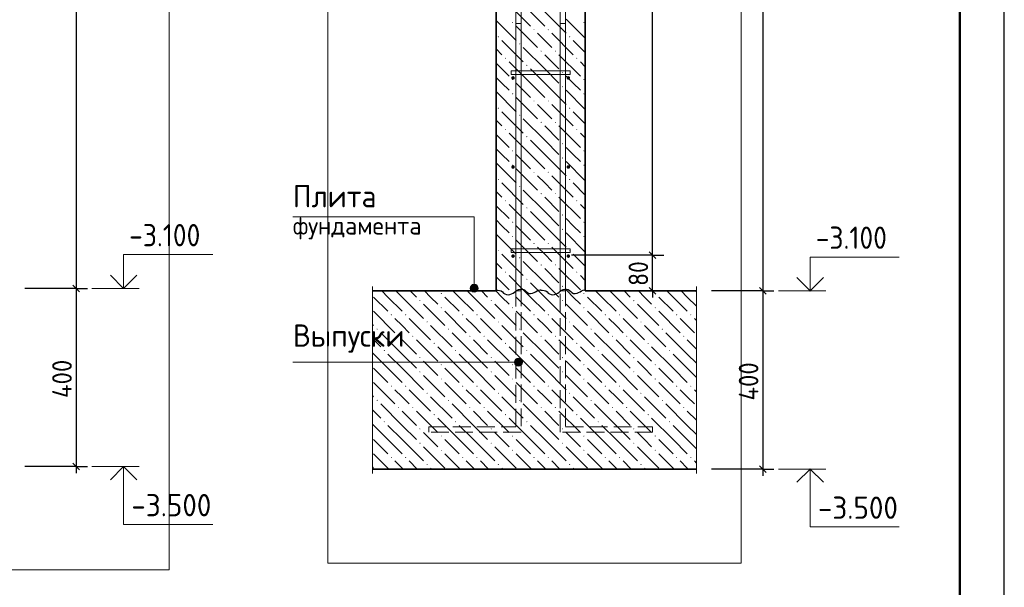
# Model space of a CAD drawing. Header units: millimetres. Extents: x 0 to 50400, y 0 to 35640.
# Tile 16 of 20: x 37143 to 50400, y 9558 to 17202. Entities that reach past the tile are written whole.
import ezdxf

# ---------------------------------------------------------------- set-up
doc = ezdxf.new("R2010")
doc.units = ezdxf.units.MM
doc.linetypes.add('______2', pattern=[324, 240, -84])
for name, color, linetype, lineweight in [('Standard', 7, 'Continuous', 25), ('Выпуски арматуры Г-обр.', 52, 'Continuous', 25), ('ЖБ Плита Фундамента верхний уровень', 7, 'Continuous', 35), ('ЖБ Стена верхний уровень', 7, 'Continuous', 35), ('Позиционная метка диаметр_ шаг', 7, 'Continuous', 13), ('Позиционная метка линия выноска', 7, 'Continuous', 13), ('Примечания', 7, 'Continuous', 13)]:
    doc.layers.add(name, color=color, linetype=linetype, lineweight=lineweight)
doc.layers.add('Размерная выноска', color=7, linetype='Continuous')
for name, color, linetype, true_color in [('Стена фоновая арматура У1', 7, '______2', 0xa0a0a0), ('Стена фоновая арматура Х1', 7, '______2', 0xa0a0a0), ('Стена фоновая затяжка С-обр.', 7, '______2', 0xa0a0a0)]:
    doc.layers.add(name, color=color, linetype=linetype, true_color=true_color)
doc.styles.add('ISOCPEUR', font='txt')

msp = doc.modelspace()

# ---------------------------------------------------------------- hatches: boundary and pattern name
at = {"layer": 'ЖБ Плита Фундамента верхний уровень', "linetype": 'Continuous', "lineweight": 18, "transparency": 33554687}
for points in [[(42812, 13515), (42820, 13523), (42828, 13515), (42820, 13507)], [(43772, 13515), (43780, 13523), (43788, 13515), (43780, 13507)], [(44732, 13515), (44740, 13523), (44748, 13515), (44740, 13507)], [(45692, 13515), (45700, 13523), (45708, 13515), (45700, 13507)], [(42524, 13419), (42532, 13427), (42540, 13419), (42532, 13411)], [(43484, 13419), (43492, 13427), (43500, 13419), (43492, 13411)], [(44444, 13419), (44452, 13427), (44460, 13419), (44452, 13411)], [(45404, 13419), (45412, 13427), (45420, 13419), (45412, 13411)], [(42812, 13323), (42820, 13331), (42828, 13323), (42820, 13315)], [(43772, 13323), (43780, 13331), (43788, 13323), (43780, 13315)], [(44732, 13323), (44740, 13331), (44748, 13323), (44740, 13315)], [(45692, 13323), (45700, 13331), (45708, 13323), (45700, 13315)], [(42140, 13227), (42148, 13235), (42156, 13227), (42148, 13219)], [(42332, 13227), (42340, 13235), (42348, 13227), (42340, 13219)], [(42620, 13131), (42628, 13139), (42636, 13131), (42628, 13123)], [(43100, 13227), (43108, 13235), (43116, 13227), (43108, 13219)], [(43292, 13227), (43300, 13235), (43308, 13227), (43300, 13219)], [(43580, 13131), (43588, 13139), (43596, 13131), (43588, 13123)], [(44060, 13227), (44068, 13235), (44076, 13227), (44068, 13219)], [(44252, 13227), (44260, 13235), (44268, 13227), (44260, 13219)], [(44540, 13131), (44548, 13139), (44556, 13131), (44548, 13123)], [(45020, 13227), (45028, 13235), (45036, 13227), (45028, 13219)], [(45212, 13227), (45220, 13235), (45228, 13227), (45220, 13219)], [(45500, 13131), (45508, 13139), (45516, 13131), (45508, 13123)], [(45980, 13227), (45988, 13235), (45996, 13227), (45988, 13219)], [(46172, 13227), (46180, 13235), (46188, 13227), (46180, 13219)], [(41948, 13035), (41956, 13043), (41964, 13035), (41956, 13027)], [(42908, 13035), (42916, 13043), (42924, 13035), (42916, 13027)], [(43868, 13035), (43876, 13043), (43884, 13035), (43876, 13027)], [(44828, 13035), (44836, 13043), (44844, 13035), (44836, 13027)], [(45788, 13035), (45796, 13043), (45804, 13035), (45796, 13027)], [(42236, 12939), (42244, 12947), (42252, 12939), (42244, 12931)], [(42428, 12939), (42436, 12947), (42444, 12939), (42436, 12931)], [(43196, 12939), (43204, 12947), (43212, 12939), (43204, 12931)], [(43388, 12939), (43396, 12947), (43404, 12939), (43396, 12931)], [(44156, 12939), (44164, 12947), (44172, 12939), (44164, 12931)], [(44348, 12939), (44356, 12947), (44364, 12939), (44356, 12931)], [(45116, 12939), (45124, 12947), (45132, 12939), (45124, 12931)], [(45308, 12939), (45316, 12947), (45324, 12939), (45316, 12931)], [(46076, 12939), (46084, 12947), (46092, 12939), (46084, 12931)], [(42044, 12747), (42052, 12755), (42060, 12747), (42052, 12739)], [(42716, 12843), (42724, 12851), (42732, 12843), (42724, 12835)], [(43004, 12747), (43012, 12755), (43020, 12747), (43012, 12739)], [(43676, 12843), (43684, 12851), (43692, 12843), (43684, 12835)], [(43964, 12747), (43972, 12755), (43980, 12747), (43972, 12739)], [(44636, 12843), (44644, 12851), (44652, 12843), (44644, 12835)], [(44924, 12747), (44932, 12755), (44940, 12747), (44932, 12739)], [(45596, 12843), (45604, 12851), (45612, 12843), (45604, 12835)], [(45884, 12747), (45892, 12755), (45900, 12747), (45892, 12739)], [(42524, 12651), (42532, 12659), (42540, 12651), (42532, 12643)], [(43484, 12651), (43492, 12659), (43500, 12651), (43492, 12643)], [(44444, 12651), (44452, 12659), (44460, 12651), (44452, 12643)], [(45404, 12651), (45412, 12659), (45420, 12651), (45412, 12643)], [(42524, 12459), (42532, 12467), (42540, 12459), (42532, 12451)], [(42812, 12555), (42820, 12563), (42828, 12555), (42820, 12547)], [(43484, 12459), (43492, 12467), (43500, 12459), (43492, 12451)], [(43772, 12555), (43780, 12563), (43788, 12555), (43780, 12547)], [(44444, 12459), (44452, 12467), (44460, 12459), (44452, 12451)], [(44732, 12555), (44740, 12563), (44748, 12555), (44740, 12547)], [(45404, 12459), (45412, 12467), (45420, 12459), (45412, 12451)], [(45692, 12555), (45700, 12563), (45708, 12555), (45700, 12547)], [(42812, 12363), (42820, 12371), (42828, 12363), (42820, 12355)], [(43772, 12363), (43780, 12371), (43788, 12363), (43780, 12355)], [(44732, 12363), (44740, 12371), (44748, 12363), (44740, 12355)], [(45692, 12363), (45700, 12371), (45708, 12363), (45700, 12355)], [(42140, 12267), (42148, 12275), (42156, 12267), (42148, 12259)], [(42332, 12267), (42340, 12275), (42348, 12267), (42340, 12259)], [(43100, 12267), (43108, 12275), (43116, 12267), (43108, 12259)], [(43292, 12267), (43300, 12275), (43308, 12267), (43300, 12259)], [(44060, 12267), (44068, 12275), (44076, 12267), (44068, 12259)], [(44252, 12267), (44260, 12275), (44268, 12267), (44260, 12259)], [(45020, 12267), (45028, 12275), (45036, 12267), (45028, 12259)], [(45212, 12267), (45220, 12275), (45228, 12267), (45220, 12259)], [(45980, 12267), (45988, 12275), (45996, 12267), (45988, 12259)], [(46172, 12267), (46180, 12275), (46188, 12267), (46180, 12259)], [(41948, 12075), (41956, 12083), (41964, 12075), (41956, 12067)], [(42620, 12171), (42628, 12179), (42636, 12171), (42628, 12163)], [(42908, 12075), (42916, 12083), (42924, 12075), (42916, 12067)], [(43580, 12171), (43588, 12179), (43596, 12171), (43588, 12163)], [(43868, 12075), (43876, 12083), (43884, 12075), (43876, 12067)], [(44540, 12171), (44548, 12179), (44556, 12171), (44548, 12163)], [(44828, 12075), (44836, 12083), (44844, 12075), (44836, 12067)], [(45500, 12171), (45508, 12179), (45516, 12171), (45508, 12163)], [(45788, 12075), (45796, 12083), (45804, 12075), (45796, 12067)], [(42236, 11979), (42244, 11987), (42252, 11979), (42244, 11971)], [(42428, 11979), (42436, 11987), (42444, 11979), (42436, 11971)], [(43196, 11979), (43204, 11987), (43212, 11979), (43204, 11971)], [(43388, 11979), (43396, 11987), (43404, 11979), (43396, 11971)], [(44156, 11979), (44164, 11987), (44172, 11979), (44164, 11971)], [(44348, 11979), (44356, 11987), (44364, 11979), (44356, 11971)], [(45116, 11979), (45124, 11987), (45132, 11979), (45124, 11971)], [(45308, 11979), (45316, 11987), (45324, 11979), (45316, 11971)], [(46076, 11979), (46084, 11987), (46092, 11979), (46084, 11971)], [(42716, 11883), (42724, 11891), (42732, 11883), (42724, 11875)], [(43676, 11883), (43684, 11891), (43692, 11883), (43684, 11875)], [(44636, 11883), (44644, 11891), (44652, 11883), (44644, 11875)], [(45596, 11883), (45604, 11891), (45612, 11883), (45604, 11875)], [(42044, 11787), (42052, 11795), (42060, 11787), (42052, 11779)], [(42524, 11691), (42532, 11699), (42540, 11691), (42532, 11683)], [(43004, 11787), (43012, 11795), (43020, 11787), (43012, 11779)], [(43484, 11691), (43492, 11699), (43500, 11691), (43492, 11683)], [(43964, 11787), (43972, 11795), (43980, 11787), (43972, 11779)], [(44444, 11691), (44452, 11699), (44460, 11691), (44452, 11683)], [(44924, 11787), (44932, 11795), (44940, 11787), (44932, 11779)], [(45404, 11691), (45412, 11699), (45420, 11691), (45412, 11683)], [(45884, 11787), (45892, 11795), (45900, 11787), (45892, 11779)], [(42812, 11595), (42820, 11603), (42828, 11595), (42820, 11587)], [(43772, 11595), (43780, 11603), (43788, 11595), (43780, 11587)], [(44732, 11595), (44740, 11603), (44748, 11595), (44740, 11587)], [(45692, 11595), (45700, 11603), (45708, 11595), (45700, 11587)], [(42524, 11499), (42532, 11507), (42540, 11499), (42532, 11491)], [(42812, 11403), (42820, 11411), (42828, 11403), (42820, 11395)], [(43484, 11499), (43492, 11507), (43500, 11499), (43492, 11491)], [(43772, 11403), (43780, 11411), (43788, 11403), (43780, 11395)], [(44444, 11499), (44452, 11507), (44460, 11499), (44452, 11491)], [(44732, 11403), (44740, 11411), (44748, 11403), (44740, 11395)], [(45404, 11499), (45412, 11507), (45420, 11499), (45412, 11491)], [(45692, 11403), (45700, 11411), (45708, 11403), (45700, 11395)], [(42140, 11307), (42148, 11315), (42156, 11307), (42148, 11299)], [(42332, 11307), (42340, 11315), (42348, 11307), (42340, 11299)], [(43100, 11307), (43108, 11315), (43116, 11307), (43108, 11299)], [(43292, 11307), (43300, 11315), (43308, 11307), (43300, 11299)], [(44060, 11307), (44068, 11315), (44076, 11307), (44068, 11299)], [(44252, 11307), (44260, 11315), (44268, 11307), (44260, 11299)], [(45020, 11307), (45028, 11315), (45036, 11307), (45028, 11299)], [(45212, 11307), (45220, 11315), (45228, 11307), (45220, 11299)], [(45980, 11307), (45988, 11315), (45996, 11307), (45988, 11299)], [(46172, 11307), (46180, 11315), (46188, 11307), (46180, 11299)], [(42620, 11211), (42628, 11219), (42636, 11211), (42628, 11203)], [(43580, 11211), (43588, 11219), (43596, 11211), (43588, 11203)], [(44540, 11211), (44548, 11219), (44556, 11211), (44548, 11203)], [(45500, 11211), (45508, 11219), (45516, 11211), (45508, 11203)]]:
    msp.add_hatch(color=7, dxfattribs=at).paths.add_polyline_path(points, flags=16)
at = {"layer": 'ЖБ Стена верхний уровень', "linetype": 'Continuous', "lineweight": 18, "transparency": 33554687}
for points in [[(43772, 17163), (43780, 17171), (43788, 17163), (43780, 17155)], [(44732, 17163), (44740, 17171), (44748, 17163), (44740, 17155)], [(43580, 16971), (43588, 16979), (43596, 16971), (43588, 16963)], [(44060, 17067), (44068, 17075), (44076, 17067), (44068, 17059)], [(44252, 17067), (44260, 17075), (44268, 17067), (44260, 17059)], [(44540, 16971), (44548, 16979), (44556, 16971), (44548, 16963)], [(43868, 16875), (43876, 16883), (43884, 16875), (43876, 16867)], [(44156, 16779), (44164, 16787), (44172, 16779), (44164, 16771)], [(44348, 16779), (44356, 16787), (44364, 16779), (44356, 16771)], [(43676, 16683), (43684, 16691), (43692, 16683), (43684, 16675)], [(43964, 16587), (43972, 16595), (43980, 16587), (43972, 16579)], [(44636, 16683), (44644, 16691), (44652, 16683), (44644, 16675)], [(44444, 16491), (44452, 16499), (44460, 16491), (44452, 16483)], [(43772, 16395), (43780, 16403), (43788, 16395), (43780, 16387)], [(44444, 16299), (44452, 16307), (44460, 16299), (44452, 16291)], [(44732, 16395), (44740, 16403), (44748, 16395), (44740, 16387)], [(43772, 16203), (43780, 16211), (43788, 16203), (43780, 16195)], [(44732, 16203), (44740, 16211), (44748, 16203), (44740, 16195)], [(44060, 16107), (44068, 16115), (44076, 16107), (44068, 16099)], [(44252, 16107), (44260, 16115), (44268, 16107), (44260, 16099)], [(43580, 16011), (43588, 16019), (43596, 16011), (43588, 16003)], [(43868, 15915), (43876, 15923), (43884, 15915), (43876, 15907)], [(44540, 16011), (44548, 16019), (44556, 16011), (44548, 16003)], [(44156, 15819), (44164, 15827), (44172, 15819), (44164, 15811)], [(44348, 15819), (44356, 15827), (44364, 15819), (44356, 15811)], [(43676, 15723), (43684, 15731), (43692, 15723), (43684, 15715)], [(44636, 15723), (44644, 15731), (44652, 15723), (44644, 15715)], [(43964, 15627), (43972, 15635), (43980, 15627), (43972, 15619)], [(44444, 15531), (44452, 15539), (44460, 15531), (44452, 15523)], [(43772, 15435), (43780, 15443), (43788, 15435), (43780, 15427)], [(44732, 15435), (44740, 15443), (44748, 15435), (44740, 15427)], [(43772, 15243), (43780, 15251), (43788, 15243), (43780, 15235)], [(44444, 15339), (44452, 15347), (44460, 15339), (44452, 15331)], [(44732, 15243), (44740, 15251), (44748, 15243), (44740, 15235)], [(44060, 15147), (44068, 15155), (44076, 15147), (44068, 15139)], [(44252, 15147), (44260, 15155), (44268, 15147), (44260, 15139)], [(43580, 15051), (43588, 15059), (43596, 15051), (43588, 15043)], [(44540, 15051), (44548, 15059), (44556, 15051), (44548, 15043)], [(43868, 14955), (43876, 14963), (43884, 14955), (43876, 14947)], [(44156, 14859), (44164, 14867), (44172, 14859), (44164, 14851)], [(44348, 14859), (44356, 14867), (44364, 14859), (44356, 14851)], [(43676, 14763), (43684, 14771), (43692, 14763), (43684, 14755)], [(44636, 14763), (44644, 14771), (44652, 14763), (44644, 14755)], [(43964, 14667), (43972, 14675), (43980, 14667), (43972, 14659)], [(43772, 14475), (43780, 14483), (43788, 14475), (43780, 14467)], [(44444, 14571), (44452, 14579), (44460, 14571), (44452, 14563)], [(44732, 14475), (44740, 14483), (44748, 14475), (44740, 14467)], [(44444, 14379), (44452, 14387), (44460, 14379), (44452, 14371)], [(43772, 14283), (43780, 14291), (43788, 14283), (43780, 14275)], [(44060, 14187), (44068, 14195), (44076, 14187), (44068, 14179)], [(44252, 14187), (44260, 14195), (44268, 14187), (44260, 14179)], [(44732, 14283), (44740, 14291), (44748, 14283), (44740, 14275)], [(43580, 14091), (43588, 14099), (43596, 14091), (43588, 14083)], [(44540, 14091), (44548, 14099), (44556, 14091), (44548, 14083)], [(43868, 13995), (43876, 14003), (43884, 13995), (43876, 13987)], [(43676, 13803), (43684, 13811), (43692, 13803), (43684, 13795)], [(44156, 13899), (44164, 13907), (44172, 13899), (44164, 13891)], [(44348, 13899), (44356, 13907), (44364, 13899), (44356, 13891)], [(44636, 13803), (44644, 13811), (44652, 13803), (44644, 13795)], [(43964, 13707), (43972, 13715), (43980, 13707), (43972, 13699)], [(44444, 13611), (44452, 13619), (44460, 13611), (44452, 13603)]]:
    msp.add_hatch(color=7, dxfattribs=at).paths.add_polyline_path(points, flags=16)
at = {"layer": 'Позиционная метка линия выноска', "linetype": 'Continuous', "lineweight": 13, "transparency": 33554687}
for points in [[(43209, 13585), (43317, 13585), (43309, 13612)], [(43209, 13585), (43309, 13612), (43216, 13612)], [(43216, 13558), (43317, 13585), (43209, 13585)], [(43216, 13612), (43309, 13612), (43290, 13632)], [(43216, 13612), (43290, 13632), (43236, 13632)], [(43216, 13558), (43309, 13558), (43317, 13585)], [(43236, 13539), (43309, 13558), (43216, 13558)], [(43236, 13632), (43290, 13632), (43263, 13639)], [(43236, 13539), (43290, 13539), (43309, 13558)], [(43290, 13539), (43236, 13539), (43263, 13531)], [(43811, 12563), (43811, 12617), (43804, 12590)], [(43831, 12543), (43831, 12636), (43811, 12617)], [(43831, 12543), (43811, 12617), (43811, 12563)], [(43858, 12536), (43858, 12644), (43831, 12636)], [(43858, 12536), (43831, 12636), (43831, 12543)], [(43885, 12543), (43885, 12636), (43858, 12644)], [(43885, 12543), (43858, 12644), (43858, 12536)], [(43904, 12563), (43904, 12617), (43885, 12636)], [(43904, 12563), (43885, 12636), (43885, 12543)], [(43904, 12617), (43904, 12563), (43912, 12590)]]:
    msp.add_hatch(color=7, dxfattribs=at).paths.add_polyline_path(points)
at = {"layer": 'Стена фоновая арматура У1', "linetype": 'Continuous', "lineweight": 13, "transparency": 33554687}
for points in [[(43810, 16418), (43808, 16427), (43803, 16435), (43795, 16440), (43786, 16442), (43777, 16440), (43769, 16435), (43764, 16427), (43762, 16418), (43764, 16409), (43769, 16401), (43777, 16396), (43786, 16394), (43795, 16396), (43803, 16401), (43808, 16409)], [(44554, 16418), (44552, 16427), (44547, 16435), (44539, 16440), (44530, 16442), (44521, 16440), (44513, 16435), (44508, 16427), (44506, 16418), (44508, 16409), (44513, 16401), (44521, 16396), (44530, 16394), (44539, 16396), (44547, 16401), (44552, 16409)], [(43810, 15218), (43808, 15227), (43803, 15235), (43795, 15240), (43786, 15242), (43777, 15240), (43769, 15235), (43764, 15227), (43762, 15218), (43764, 15209), (43769, 15201), (43777, 15196), (43786, 15194), (43795, 15196), (43803, 15201), (43808, 15209)], [(44554, 15218), (44552, 15227), (44547, 15235), (44539, 15240), (44530, 15242), (44521, 15240), (44513, 15235), (44508, 15227), (44506, 15218), (44508, 15209), (44513, 15201), (44521, 15196), (44530, 15194), (44539, 15196), (44547, 15201), (44552, 15209)], [(43810, 14018), (43808, 14027), (43803, 14035), (43795, 14040), (43786, 14042), (43777, 14040), (43769, 14035), (43764, 14027), (43762, 14018), (43764, 14009), (43769, 14001), (43777, 13996), (43786, 13994), (43795, 13996), (43803, 14001), (43808, 14009)], [(44554, 14018), (44552, 14027), (44547, 14035), (44539, 14040), (44530, 14042), (44521, 14040), (44513, 14035), (44508, 14027), (44506, 14018), (44508, 14009), (44513, 14001), (44521, 13996), (44530, 13994), (44539, 13996), (44547, 14001), (44552, 14009)]]:
    msp.add_hatch(color=7, dxfattribs=at).paths.add_polyline_path(points)

# ---------------------------------------------------------------- linework, layer by layer
at = {"layer": 'Standard', "color": 7, "linetype": 'Continuous', "lineweight": -3, "transparency": 33554687}
for p, q in [((37905, 30024), (37905, 13584)), ((47149, 29990), (47149, 13550)), ((45665, 14030), (45665, 29630)), ((45665, 14030), (45515, 14030)), ((45665, 14030), (45815, 14030)), ((37905, 13584), (37755, 13584)), ((37905, 13584), (38055, 13584)), ((37905, 13584), (37905, 11184)), ((45665, 13550), (45515, 13550)), ((45665, 13550), (45815, 13550)), ((45665, 13550), (45665, 13550)), ((45665, 13550), (45665, 13460)), ((47149, 13550), (46999, 13550)), ((47149, 13550), (47299, 13550)), ((47149, 13550), (47149, 11150)), ((37905, 11184), (37213, 11184)), ((37905, 11184), (37755, 11184)), ((37905, 11184), (38055, 11184)), ((37905, 11184), (37905, 11094)), ((47149, 11150), (46456, 11150)), ((47149, 11150), (46999, 11150)), ((47149, 11150), (47299, 11150)), ((47149, 11150), (47149, 11060))]:
    msp.add_line(p, q, dxfattribs=at)
at = {"layer": 'Standard', "color": 7, "linetype": 'Continuous', "lineweight": 25, "transparency": 33554687}
for p, q in [((45710, 13985), (45620, 14075)), ((37860, 13629), (37950, 13539)), ((45710, 13505), (45620, 13595)), ((47104, 13595), (47194, 13505)), ((37860, 11229), (37950, 11139)), ((47104, 11195), (47194, 11105))]:
    msp.add_line(p, q, dxfattribs=at)
at = {"layer": 'Standard', "color": 7, "linetype": 'Continuous', "lineweight": 13, "transparency": 33554687}
for p, q in [((38115, 13584), (38751, 13584)), ((47359, 13550), (47995, 13550)), ((38115, 11184), (38751, 11184)), ((47359, 11150), (47995, 11150))]:
    msp.add_line(p, q, dxfattribs=at)
at = {"layer": 'Standard', "color": 7, "linetype": 'Continuous', "lineweight": 25, "transparency": 33554687}
msp.add_lwpolyline([(0, 0), (50400, 0), (50400, 35640), (0, 35640), (0, 0)], close=True, dxfattribs=at)
at = {"layer": 'Standard', "color": 7, "linetype": 'Continuous', "lineweight": 50, "transparency": 33554687}
msp.add_lwpolyline([(2400, 35040), (49800, 35040), (49800, 600), (2400, 600), (2400, 35040)], close=True, dxfattribs=at)
at = {"layer": 'Standard', "color": 254, "linetype": 'Continuous', "lineweight": 13, "true_color": 0xc4c4ff, "transparency": 33554687}
for points in [[(31648, 9792), (39156, 9792), (39156, 33399), (31648, 33399), (31648, 9792)], [(41292, 9881), (46856, 9881), (46856, 33399), (41292, 33399), (41292, 9881)]]:
    msp.add_lwpolyline(points, dxfattribs=at)
at = {"layer": 'Standard', "color": 7, "linetype": 'Continuous', "lineweight": 13, "transparency": 33554687}
for points in [[(38542, 13584), (38542, 14040), (39742, 14040)], [(47786, 13550), (47786, 14006), (48986, 14006)], [(38542, 11184), (38542, 10404), (39742, 10404)], [(47786, 11150), (47786, 10370), (48986, 10370)]]:
    msp.add_lwpolyline(points, dxfattribs=at)
at = {"layer": 'Standard', "color": 7, "linetype": 'Continuous', "lineweight": -3, "transparency": 33554687}
for points in [[(45665, 14030), (45645, 14030), (45645, 14030), (45645, 14030), (45645, 14030), (44573, 14030)], [(45665, 13550), (45665, 13703), (45665, 13703), (45665, 14030)], [(37905, 13584), (37885, 13584), (37885, 13584), (37213, 13584)], [(47149, 13550), (47128, 13550), (47128, 13550), (46456, 13550)]]:
    msp.add_lwpolyline(points, dxfattribs=at)
at = {"layer": 'Standard', "color": 7, "linetype": 'Continuous', "lineweight": 35, "transparency": 33554687}
for points in [[(38364, 13762), (38542, 13584), (38720, 13762)], [(47608, 13728), (47786, 13550), (47964, 13728)], [(38364, 11006), (38542, 11184), (38720, 11006)], [(47608, 10972), (47786, 11150), (47964, 10972)]]:
    msp.add_lwpolyline(points, dxfattribs=at)
at = {"layer": 'Выпуски арматуры Г-обр.', "color": 251, "linetype": '______2', "lineweight": 13, "true_color": 0x656565, "transparency": 33554687}
for points in [[(43894, 17150), (43894, 11648), (42652, 11648), (42652, 11720), (43822, 11720), (43822, 17150), (43894, 17150)], [(44494, 17150), (44494, 11720), (45664, 11720), (45664, 11648), (44422, 11648), (44422, 17150), (44494, 17150)]]:
    msp.add_lwpolyline(points, dxfattribs=at)
at = {"layer": 'ЖБ Плита Фундамента верхний уровень', "color": 7, "linetype": 'Continuous', "lineweight": 35, "transparency": 33554687}
for p, q in [((43558, 13550), (41892, 13550)), ((46256, 13550), (44758, 13550)), ((41892, 11150), (46256, 11150))]:
    msp.add_line(p, q, dxfattribs=at)
at = {"layer": 'ЖБ Плита Фундамента верхний уровень', "color": 252, "linetype": 'Continuous', "lineweight": 18, "true_color": 0x8f8f8f, "transparency": 33554687}
for p, q in [((42100, 13467), (42017, 13550)), ((42209, 13550), (42292, 13467)), ((42401, 13550), (42484, 13467)), ((42676, 13467), (42593, 13550)), ((43060, 13467), (42977, 13550)), ((43169, 13550), (43252, 13467)), ((43361, 13550), (43444, 13467)), ((43636, 13467), (43553, 13550)), ((44020, 13467), (43937, 13550)), ((44129, 13550), (44212, 13467)), ((44321, 13550), (44404, 13467)), ((44596, 13467), (44513, 13550)), ((44980, 13467), (44897, 13550)), ((45089, 13550), (45172, 13467)), ((45281, 13550), (45364, 13467)), ((45556, 13467), (45473, 13550)), ((45940, 13467), (45857, 13550)), ((46049, 13550), (46132, 13467)), ((46241, 13550), (46256, 13535)), ((41908, 13467), (42100, 13275)), ((42100, 13467), (42292, 13275)), ((42292, 13467), (42580, 13179)), ((42772, 13371), (42676, 13467)), ((42868, 13467), (43060, 13275)), ((43060, 13467), (43252, 13275)), ((43252, 13467), (43540, 13179)), ((43732, 13371), (43636, 13467)), ((43828, 13467), (44020, 13275)), ((44020, 13467), (44212, 13275)), ((44212, 13467), (44500, 13179)), ((44692, 13371), (44596, 13467)), ((44788, 13467), (44980, 13275)), ((44980, 13467), (45172, 13275)), ((45172, 13467), (45460, 13179)), ((45652, 13371), (45556, 13467)), ((45748, 13467), (45940, 13275)), ((45940, 13467), (46132, 13275)), ((46132, 13467), (46256, 13343)), ((41908, 13275), (42196, 12987)), ((42580, 13371), (42868, 13083)), ((42868, 13275), (43156, 12987)), ((43540, 13371), (43828, 13083)), ((43828, 13275), (44116, 12987)), ((44500, 13371), (44788, 13083)), ((44788, 13275), (45076, 12987)), ((45460, 13371), (45748, 13083)), ((45748, 13275), (46036, 12987)), ((42292, 13083), (42196, 13179)), ((42388, 13179), (42676, 12891)), ((43252, 13083), (43156, 13179)), ((43348, 13179), (43636, 12891)), ((44212, 13083), (44116, 13179)), ((44308, 13179), (44596, 12891)), ((45172, 13083), (45076, 13179)), ((45268, 13179), (45556, 12891)), ((46132, 13083), (46036, 13179)), ((46228, 13179), (46256, 13151)), ((41892, 13099), (41908, 13083)), ((42388, 12987), (42292, 13083)), ((42676, 13083), (42964, 12795)), ((43348, 12987), (43252, 13083)), ((43636, 13083), (43924, 12795)), ((44308, 12987), (44212, 13083)), ((44596, 13083), (44884, 12795)), ((45268, 12987), (45172, 13083)), ((45556, 13083), (45844, 12795)), ((46228, 12987), (46132, 13083)), ((41892, 12907), (42004, 12795)), ((42292, 12699), (42004, 12987)), ((42292, 12891), (42484, 12699)), ((42484, 12891), (42772, 12603)), ((43252, 12699), (42964, 12987)), ((43252, 12891), (43444, 12699)), ((43444, 12891), (43732, 12603)), ((44212, 12699), (43924, 12987)), ((44212, 12891), (44404, 12699)), ((44404, 12891), (44692, 12603)), ((45172, 12699), (44884, 12987)), ((45172, 12891), (45364, 12699)), ((45364, 12891), (45652, 12603)), ((46132, 12699), (45844, 12987)), ((46132, 12891), (46256, 12767)), ((43060, 12507), (42772, 12795)), ((44020, 12507), (43732, 12795)), ((44980, 12507), (44692, 12795)), ((45940, 12507), (45652, 12795)), ((42100, 12507), (41892, 12715)), ((42100, 12699), (42292, 12507)), ((42292, 12699), (42484, 12507)), ((42676, 12507), (42580, 12603)), ((43060, 12699), (43252, 12507)), ((43252, 12699), (43444, 12507)), ((43636, 12507), (43540, 12603)), ((44020, 12699), (44212, 12507)), ((44212, 12699), (44404, 12507)), ((44596, 12507), (44500, 12603)), ((44980, 12699), (45172, 12507)), ((45172, 12699), (45364, 12507)), ((45556, 12507), (45460, 12603)), ((45940, 12699), (46132, 12507)), ((46132, 12699), (46256, 12575)), ((41908, 12507), (42100, 12315)), ((42100, 12507), (42292, 12315)), ((42292, 12507), (42580, 12219)), ((42772, 12411), (42676, 12507)), ((42868, 12507), (43060, 12315)), ((43060, 12507), (43252, 12315)), ((43252, 12507), (43540, 12219)), ((43732, 12411), (43636, 12507)), ((43828, 12507), (44020, 12315)), ((44020, 12507), (44212, 12315)), ((44212, 12507), (44500, 12219)), ((44692, 12411), (44596, 12507)), ((44788, 12507), (44980, 12315)), ((44980, 12507), (45172, 12315)), ((45172, 12507), (45460, 12219)), ((45652, 12411), (45556, 12507)), ((45748, 12507), (45940, 12315)), ((45940, 12507), (46132, 12315)), ((46132, 12507), (46256, 12383)), ((42580, 12411), (42868, 12123)), ((43540, 12411), (43828, 12123)), ((44500, 12411), (44788, 12123)), ((45460, 12411), (45748, 12123)), ((41908, 12315), (42196, 12027)), ((42292, 12123), (42196, 12219)), ((42388, 12219), (42676, 11931)), ((42868, 12315), (43156, 12027)), ((43252, 12123), (43156, 12219)), ((43348, 12219), (43636, 11931)), ((43828, 12315), (44116, 12027)), ((44212, 12123), (44116, 12219)), ((44308, 12219), (44596, 11931)), ((44788, 12315), (45076, 12027)), ((45172, 12123), (45076, 12219)), ((45268, 12219), (45556, 11931)), ((45748, 12315), (46036, 12027)), ((46132, 12123), (46036, 12219)), ((46228, 12219), (46256, 12191)), ((41892, 12139), (41908, 12123)), ((42388, 12027), (42292, 12123)), ((42676, 12123), (42964, 11835)), ((43348, 12027), (43252, 12123)), ((43636, 12123), (43924, 11835)), ((44308, 12027), (44212, 12123)), ((44596, 12123), (44884, 11835)), ((45268, 12027), (45172, 12123)), ((45556, 12123), (45844, 11835)), ((46228, 12027), (46132, 12123)), ((41892, 11947), (42004, 11835)), ((42292, 11739), (42004, 12027)), ((42292, 11931), (42484, 11739)), ((42484, 11931), (42772, 11643)), ((43252, 11739), (42964, 12027)), ((43252, 11931), (43444, 11739)), ((43444, 11931), (43732, 11643)), ((44212, 11739), (43924, 12027)), ((44212, 11931), (44404, 11739)), ((44404, 11931), (44692, 11643)), ((45172, 11739), (44884, 12027)), ((45172, 11931), (45364, 11739)), ((45364, 11931), (45652, 11643)), ((46132, 11739), (45844, 12027)), ((46132, 11931), (46256, 11807)), ((43060, 11547), (42772, 11835)), ((44020, 11547), (43732, 11835)), ((44980, 11547), (44692, 11835)), ((45940, 11547), (45652, 11835)), ((42100, 11547), (41892, 11755)), ((42100, 11739), (42292, 11547)), ((42292, 11739), (42484, 11547)), ((43060, 11739), (43252, 11547)), ((43252, 11739), (43444, 11547)), ((44020, 11739), (44212, 11547)), ((44212, 11739), (44404, 11547)), ((44980, 11739), (45172, 11547)), ((45172, 11739), (45364, 11547)), ((45940, 11739), (46132, 11547)), ((46132, 11739), (46256, 11615)), ((41908, 11547), (42100, 11355)), ((42100, 11547), (42292, 11355)), ((42292, 11547), (42580, 11259)), ((42676, 11547), (42580, 11643)), ((42772, 11451), (42676, 11547)), ((42868, 11547), (43060, 11355)), ((43060, 11547), (43252, 11355)), ((43252, 11547), (43540, 11259)), ((43636, 11547), (43540, 11643)), ((43732, 11451), (43636, 11547)), ((43828, 11547), (44020, 11355)), ((44020, 11547), (44212, 11355)), ((44212, 11547), (44500, 11259)), ((44596, 11547), (44500, 11643)), ((44692, 11451), (44596, 11547)), ((44788, 11547), (44980, 11355)), ((44980, 11547), (45172, 11355)), ((45172, 11547), (45460, 11259)), ((45556, 11547), (45460, 11643)), ((45652, 11451), (45556, 11547)), ((45748, 11547), (45940, 11355)), ((45940, 11547), (46132, 11355)), ((46132, 11547), (46256, 11423)), ((42580, 11451), (42868, 11163)), ((43540, 11451), (43828, 11163)), ((44500, 11451), (44788, 11163)), ((45460, 11451), (45748, 11163)), ((41908, 11355), (42113, 11150)), ((42868, 11355), (43073, 11150)), ((43828, 11355), (44033, 11150)), ((44788, 11355), (44993, 11150)), ((45748, 11355), (45953, 11150)), ((41892, 11179), (41908, 11163)), ((42292, 11163), (42196, 11259)), ((42305, 11150), (42292, 11163)), ((42388, 11259), (42497, 11150)), ((42676, 11163), (42689, 11150)), ((43252, 11163), (43156, 11259)), ((43265, 11150), (43252, 11163)), ((43348, 11259), (43457, 11150)), ((43636, 11163), (43649, 11150)), ((44212, 11163), (44116, 11259)), ((44225, 11150), (44212, 11163)), ((44308, 11259), (44417, 11150)), ((44596, 11163), (44609, 11150)), ((45172, 11163), (45076, 11259)), ((45185, 11150), (45172, 11163)), ((45268, 11259), (45377, 11150)), ((45556, 11163), (45569, 11150)), ((46132, 11163), (46036, 11259)), ((46145, 11150), (46132, 11163)), ((46228, 11259), (46256, 11231))]:
    msp.add_line(p, q, dxfattribs=at)
at = {"layer": 'ЖБ Стена верхний уровень', "color": 7, "linetype": 'Continuous', "lineweight": 35, "transparency": 33554687}
for p, q in [((43558, 29990), (43558, 13550)), ((44758, 13550), (44758, 29990))]:
    msp.add_line(p, q, dxfattribs=at)
at = {"layer": 'ЖБ Стена верхний уровень', "color": 9, "linetype": 'Continuous', "lineweight": 18, "true_color": 0xc7c7c7, "transparency": 33554687}
for p, q in [((43828, 17307), (44020, 17115)), ((44020, 17307), (44212, 17115)), ((44212, 17307), (44500, 17019)), ((43558, 17193), (43828, 16923)), ((43828, 17115), (44116, 16827)), ((44500, 17211), (44758, 16953)), ((44212, 16923), (44116, 17019)), ((44308, 17019), (44596, 16731)), ((43636, 16923), (43924, 16635)), ((44308, 16827), (44212, 16923)), ((44596, 16923), (44758, 16761)), ((43558, 16809), (43636, 16731)), ((44212, 16539), (43924, 16827)), ((44212, 16731), (44404, 16539)), ((44404, 16731), (44692, 16443)), ((43558, 16617), (43732, 16443)), ((44020, 16347), (43732, 16635)), ((44758, 16569), (44692, 16635)), ((44020, 16539), (44212, 16347)), ((44212, 16539), (44404, 16347)), ((44596, 16347), (44500, 16443)), ((43636, 16347), (43558, 16425)), ((43732, 16251), (43636, 16347)), ((43828, 16347), (44020, 16155)), ((44020, 16347), (44212, 16155)), ((44212, 16347), (44500, 16059)), ((44692, 16251), (44596, 16347)), ((43558, 16233), (43828, 15963)), ((44500, 16251), (44758, 15993)), ((43828, 16155), (44116, 15867)), ((44212, 15963), (44116, 16059)), ((44308, 16059), (44596, 15771)), ((43636, 15963), (43924, 15675)), ((44308, 15867), (44212, 15963)), ((44596, 15963), (44758, 15801)), ((43558, 15849), (43636, 15771)), ((44212, 15579), (43924, 15867)), ((43558, 15657), (43732, 15483)), ((44020, 15387), (43732, 15675)), ((44212, 15771), (44404, 15579)), ((44404, 15771), (44692, 15483)), ((44758, 15609), (44692, 15675)), ((44020, 15579), (44212, 15387)), ((44212, 15579), (44404, 15387)), ((43636, 15387), (43558, 15465)), ((43732, 15291), (43636, 15387)), ((43828, 15387), (44020, 15195)), ((44020, 15387), (44212, 15195)), ((44212, 15387), (44500, 15099)), ((44596, 15387), (44500, 15483)), ((44692, 15291), (44596, 15387)), ((43558, 15273), (43828, 15003)), ((44500, 15291), (44758, 15033)), ((43828, 15195), (44116, 14907)), ((43636, 15003), (43924, 14715)), ((44212, 15003), (44116, 15099)), ((44308, 14907), (44212, 15003)), ((44308, 15099), (44596, 14811)), ((44596, 15003), (44758, 14841)), ((43558, 14889), (43636, 14811)), ((44212, 14619), (43924, 14907)), ((44020, 14427), (43732, 14715)), ((44212, 14811), (44404, 14619)), ((44404, 14811), (44692, 14523)), ((44758, 14649), (44692, 14715)), ((43558, 14697), (43732, 14523)), ((44020, 14619), (44212, 14427)), ((44212, 14619), (44404, 14427)), ((43636, 14427), (43558, 14505)), ((44596, 14427), (44500, 14523)), ((43732, 14331), (43636, 14427)), ((43828, 14427), (44020, 14235)), ((44020, 14427), (44212, 14235)), ((44212, 14427), (44500, 14139)), ((44500, 14331), (44758, 14073)), ((44692, 14331), (44596, 14427)), ((43558, 14313), (43828, 14043)), ((43828, 14235), (44116, 13947)), ((44212, 14043), (44116, 14139)), ((44308, 14139), (44596, 13851)), ((43558, 13929), (43636, 13851)), ((43636, 14043), (43924, 13755)), ((44212, 13659), (43924, 13947)), ((44308, 13947), (44212, 14043)), ((44596, 14043), (44758, 13881)), ((44212, 13851), (44404, 13659)), ((44404, 13851), (44692, 13563)), ((43558, 13737), (43732, 13563)), ((43937, 13550), (43732, 13755)), ((44020, 13659), (44129, 13550)), ((44212, 13659), (44321, 13550)), ((44758, 13689), (44692, 13755)), ((44513, 13550), (44500, 13563))]:
    msp.add_line(p, q, dxfattribs=at)
at = {"layer": 'Позиционная метка линия выноска', "color": 7, "linetype": 'Continuous', "lineweight": 13, "transparency": 33554687}
for p, q in [((43209, 13585), (43209, 13585)), ((43263, 13639), (43263, 13639)), ((43263, 13531), (43263, 13531)), ((43317, 13585), (43317, 13585)), ((43858, 12644), (43858, 12644)), ((43804, 12590), (43804, 12590)), ((43858, 12536), (43858, 12536)), ((43912, 12590), (43912, 12590))]:
    msp.add_line(p, q, dxfattribs=at)
for points in [[(43263, 13585), (43263, 14549), (40821, 14549)], [(43858, 12590), (43736, 12590), (40821, 12590)]]:
    msp.add_lwpolyline(points, dxfattribs=at)
for centre in [(43263, 13585), (43858, 12590)]:
    msp.add_circle(centre, 54, dxfattribs=at)
at = {"layer": 'Примечания', "color": 7, "linetype": 'Continuous', "lineweight": 25, "transparency": 33554687}
msp.add_line((44758, 13560), (44758, 13560), dxfattribs=at)
for points in [[(43558, 13560), (43580, 13561), (43604, 13557), (43626, 13549), (43643, 13536), (43658, 13521), (43675, 13508), (43698, 13500), (43721, 13495), (43744, 13500), (43766, 13509), (43787, 13518), (43805, 13531), (43822, 13545), (43839, 13559), (43859, 13570), (43882, 13575), (43906, 13574), (43929, 13568), (43947, 13555), (43962, 13540), (43979, 13527), (43999, 13516), (44023, 13514), (44047, 13520), (44068, 13529), (44088, 13539), (44109, 13549), (44130, 13559), (44153, 13563), (44158, 13564)], [(44158, 13560), (44180, 13561), (44204, 13557), (44226, 13549), (44243, 13536), (44258, 13521), (44275, 13508), (44298, 13500), (44321, 13495), (44344, 13500), (44366, 13509), (44387, 13518), (44405, 13531), (44422, 13545), (44439, 13559), (44459, 13570), (44482, 13575), (44506, 13574), (44529, 13568), (44547, 13555), (44562, 13540), (44579, 13527), (44599, 13516), (44623, 13514), (44647, 13520), (44668, 13529), (44688, 13539), (44709, 13549), (44730, 13559), (44753, 13563), (44758, 13564)]]:
    msp.add_lwpolyline(points, dxfattribs=at)
at = {"layer": 'Размерная выноска', "color": 7, "linetype": 'Continuous', "lineweight": 13, "transparency": 33554687}
for p, q in [((41892, 13610), (41892, 11090)), ((46256, 11090), (46256, 13610))]:
    msp.add_line(p, q, dxfattribs=at)
at = {"layer": 'Стена фоновая арматура Х1', "color": 7, "linetype": 'Continuous', "lineweight": 18, "transparency": 33554687}
for points in [[(43822, 13550), (43822, 32835), (43894, 32835), (43894, 13550), (43822, 13550)], [(44422, 13550), (44422, 32835), (44494, 32835), (44494, 13550), (44422, 13550)]]:
    msp.add_lwpolyline(points, dxfattribs=at)
at = {"layer": 'Стена фоновая затяжка С-обр.', "color": 98, "linetype": 'Continuous', "lineweight": 13, "true_color": 0x005000, "transparency": 33554687}
for points in [[(44557, 16466), (43759, 16466), (43759, 16514), (44557, 16514), (44557, 16466)], [(44557, 14066), (43759, 14066), (43759, 14114), (44557, 14114), (44557, 14066)]]:
    msp.add_lwpolyline(points, dxfattribs=at)

# ---------------------------------------------------------------- texts
at = {"layer": 'Standard', "color": 7, "linetype": 'Continuous', "lineweight": 25, "transparency": 33554687, "char_height": 300, "attachment_point": 7, "style": 'ISOCPEUR'}
for s, insert, width in [('\\W0.90;-3.100', (38617, 14150), 1214.13), ('\\W0.90;-3.100', (47861, 14116), 1214.13), ('\\W0.95;-3.500', (38647, 10514), 1281.44), ('\\W0.95;-3.500', (47891, 10480), 1281.44)]:
    msp.add_mtext(s, dxfattribs=dict(at, insert=insert, width=width))
at = {"layer": 'Standard', "color": 7, "linetype": 'Continuous', "lineweight": 25, "transparency": 33554687, "char_height": 264, "attachment_point": 7, "rotation": 90, "style": 'ISOCPEUR'}
for s, insert, width in [('\\W0.87;80', (45605, 13618), 484.71), ('\\W0.92;400', (37845, 12107), 701.33), ('\\W0.92;400', (47089, 12073), 701.33)]:
    msp.add_mtext(s, dxfattribs=dict(at, insert=insert, width=width))
at = {"layer": 'Позиционная метка диаметр_ шаг', "color": 7, "linetype": 'Continuous', "lineweight": 25, "transparency": 33554687, "attachment_point": 7, "style": 'ISOCPEUR'}
for s, insert, char_height, width in [('\\W0.95;Плита', (40821, 14675), 300, 1311.99), ('\\W0.97;фундамента', (40821, 14243), 240, 1963.87), ('\\W0.96;Выпуски', (40821, 12716), 300, 1643.31)]:
    msp.add_mtext(s, dxfattribs=dict(at, insert=insert, char_height=char_height, width=width))

doc.saveas('drawing.dxf')
